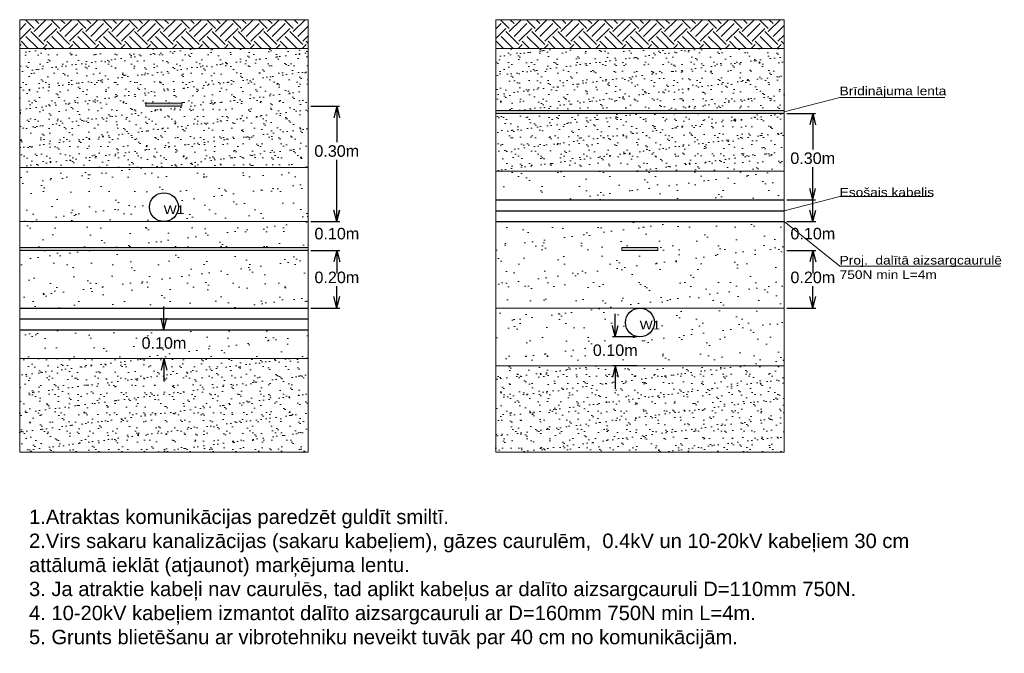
# Model space of a CAD drawing. Header units: metres. Extents: x 479801 to 960259, y 275948 to 557431.
# Tile 2 of 48: x 480611 to 480953, y 276711 to 276931. Entities that reach past the tile are written whole.
import ezdxf

# ---------------------------------------------------------------- set-up
doc = ezdxf.new("R2010")
doc.units = ezdxf.units.M
for name, pattern in [('ACRL', [0.2, 0, 0, -0.2]), ('ADTI_0', [2, 1, 1]), ('ELEK_VADP_ZSPR', [4.9, 2, -0.45, -0.45, 2])]:
    doc.linetypes.add(name, pattern=pattern)
doc.layers.get('0').update_dxf_attribs({"linetype": 'ADTI_0', "lineweight": 9})
doc.layers.get('Defpoints').update_dxf_attribs({"lineweight": 9})
doc.layers.add('ELEK_ACRL_####_####_#', color=56, linetype='ACRL', lineweight=9)
doc.layers.add('ELEK_VADP_ZSPR_####_I', color=1, linetype='ELEK_VADP_ZSPR', lineweight=9)
doc.styles.add('LATV', font='arial.ttf')
doc.styles.get("Standard").update_dxf_attribs({"font": 'wromlats.shx'})
doc.dimstyles.get("Standard").update_dxf_attribs({"dimtxt": 0.18, "dimasz": 0.18, "dimexe": 0.18, "dimexo": 0.0625, "dimgap": 0.09, "dimtad": 0, "dimtih": 1, "dimtoh": 1, "dimdec": 4, "dimzin": 0, "dimdsep": 46, "dimtxsty": 'Standard', "dimcen": 0.09, "dimadec": 0, "dimazin": 0, "dimtfac": 1, "dimtdec": 4, "dimtofl": 0, "dimtmove": 0, "dimatfit": 3, "dimfxl": 1, "dimtolj": 1, "dimtzin": 0, "dimarcsym": 0})

# ---------------------------------------------------------------- blocks, each defined once
blk = doc.blocks.new('TerminatorOpen_0.5')
at = {"color": 0, "linetype": 'ByBlock', "lineweight": -2}
for q in [(-1, 0.25), (-1, 0), (-1, -0.25)]:
    blk.add_line((0, 0), q, dxfattribs=at)
blk = doc.blocks.new('*D10223')
at = {"color": 0, "linetype": 'Continuous', "lineweight": -2}
for p, q in [((480712.3, 276850.52), (480722.34, 276850.52)), ((480721.34, 276846.52), (480721.34, 276844.19)), ((480721.34, 276834.52), (480721.34, 276838.11)), ((480712.3, 276830.52), (480722.34, 276830.52))]:
    blk.add_line(p, q, dxfattribs=at)
at = {"layer": 'Defpoints', "color": 0}
for p in [(480711.3, 276850.52), (480711.3, 276830.52), (480721.34, 276830.52)]:
    blk.add_point(p, dxfattribs=at)
at = {"color": 0, "lineweight": -2, "xscale": 4, "yscale": 4, "zscale": 4}
for p, rotation in [((480721.34, 276850.52), 90), ((480721.34, 276830.52), 270)]:
    blk.add_blockref('TerminatorOpen_0.5', p, dxfattribs=dict(at, rotation=rotation))
at = {"color": 0, "lineweight": 0, "insert": (480721.34, 276841.15), "char_height": 4, "attachment_point": 5, "style": 'LATV'}
blk.add_mtext('{\\fArial|b0|i0|c186|p39;0.20m}', dxfattribs=at)
blk = doc.blocks.new('*D10224')
at = {"color": 0, "linetype": 'Continuous', "lineweight": -2}
for p, q in [((480712.3, 276900.52), (480722.3, 276900.52)), ((480721.3, 276896.52), (480721.3, 276888.01)), ((480721.3, 276864.52), (480721.3, 276881.92)), ((480712.3, 276860.52), (480722.3, 276860.52))]:
    blk.add_line(p, q, dxfattribs=at)
at = {"layer": 'Defpoints', "color": 0}
for p in [(480711.3, 276900.52), (480711.3, 276860.52), (480721.3, 276860.52)]:
    blk.add_point(p, dxfattribs=at)
at = {"color": 0, "lineweight": -2, "xscale": 4, "yscale": 4, "zscale": 4}
for p, rotation in [((480721.3, 276900.52), 90), ((480721.3, 276860.52), 270)]:
    blk.add_blockref('TerminatorOpen_0.5', p, dxfattribs=dict(at, rotation=rotation))
at = {"color": 0, "lineweight": 0, "insert": (480721.3, 276884.97), "char_height": 4, "attachment_point": 5, "style": 'LATV'}
blk.add_mtext('{0.30m}', dxfattribs=at)
blk = doc.blocks.new('*D10225')
at = {"color": 0, "linetype": 'Continuous', "lineweight": -2}
for p, q in [((480877.29, 276850.52), (480887.34, 276850.52)), ((480886.34, 276846.52), (480886.34, 276844.19)), ((480886.34, 276834.52), (480886.34, 276838.11)), ((480877.29, 276830.52), (480887.34, 276830.52))]:
    blk.add_line(p, q, dxfattribs=at)
at = {"layer": 'Defpoints', "color": 0}
for p in [(480876.29, 276850.52), (480876.29, 276830.52), (480886.34, 276830.52)]:
    blk.add_point(p, dxfattribs=at)
at = {"color": 0, "lineweight": -2, "xscale": 4, "yscale": 4, "zscale": 4}
for p, rotation in [((480886.34, 276850.52), 90), ((480886.34, 276830.52), 270)]:
    blk.add_blockref('TerminatorOpen_0.5', p, dxfattribs=dict(at, rotation=rotation))
at = {"color": 0, "lineweight": 0, "insert": (480886.34, 276841.15), "char_height": 4, "attachment_point": 5, "style": 'LATV'}
blk.add_mtext('{\\fArial|b0|i0|c186|p39;0.20m}', dxfattribs=at)
blk = doc.blocks.new('*D10231')
at = {"color": 0, "linetype": 'Continuous', "lineweight": -2}
for p, q in [((480817.84, 276824.52), (480817.84, 276828.52)), ((480825.4, 276820.52), (480816.84, 276820.52)), ((480825.4, 276810.52), (480816.84, 276810.52)), ((480817.84, 276806.52), (480817.84, 276802.52))]:
    blk.add_line(p, q, dxfattribs=at)
at = {"layer": 'Defpoints', "color": 0}
for p in [(480826.4, 276820.52), (480817.84, 276810.52), (480826.4, 276810.52)]:
    blk.add_point(p, dxfattribs=at)
at = {"color": 0, "lineweight": -2, "xscale": 4, "yscale": 4, "zscale": 4}
for p, rotation in [((480817.84, 276820.52), 270), ((480817.84, 276810.52), 90)]:
    blk.add_blockref('TerminatorOpen_0.5', p, dxfattribs=dict(at, rotation=rotation))
at = {"color": 0, "lineweight": 0, "insert": (480817.84, 276815.9), "char_height": 4, "attachment_point": 5, "style": 'LATV'}
blk.add_mtext('0.10m', dxfattribs=at)
blk = doc.blocks.new('*D10232')
at = {"color": 0, "linetype": 'Continuous', "lineweight": -2}
for p, q in [((480661.4, 276827.02), (480661.4, 276831.02)), ((480660.5, 276823.02), (480660.4, 276823.02)), ((480660.5, 276813.02), (480660.4, 276813.02)), ((480661.4, 276809.02), (480661.4, 276805.02))]:
    blk.add_line(p, q, dxfattribs=at)
at = {"layer": 'Defpoints', "color": 0}
for p in [(480661.5, 276823.02), (480661.4, 276813.02), (480661.5, 276813.02)]:
    blk.add_point(p, dxfattribs=at)
at = {"color": 0, "lineweight": -2, "xscale": 4, "yscale": 4, "zscale": 4}
for p, rotation in [((480661.4, 276823.02), 270), ((480661.4, 276813.02), 90)]:
    blk.add_blockref('TerminatorOpen_0.5', p, dxfattribs=dict(at, rotation=rotation))
at = {"color": 0, "lineweight": 0, "insert": (480661.4, 276818.4), "char_height": 4, "attachment_point": 5, "style": 'LATV'}
blk.add_mtext('0.10m', dxfattribs=at)
blk = doc.blocks.new('*D10234')
at = {"color": 0, "linetype": 'Continuous', "lineweight": -2}
for p, q in [((480877.29, 276898.02), (480887.29, 276898.02)), ((480886.29, 276894.02), (480886.29, 276885.51)), ((480886.29, 276872.02), (480886.29, 276879.42)), ((480877.29, 276868.02), (480887.29, 276868.02))]:
    blk.add_line(p, q, dxfattribs=at)
at = {"layer": 'Defpoints', "color": 0}
for p in [(480876.29, 276898.02), (480876.29, 276868.02), (480886.29, 276868.02)]:
    blk.add_point(p, dxfattribs=at)
at = {"color": 0, "lineweight": -2, "xscale": 4, "yscale": 4, "zscale": 4}
for p, rotation in [((480886.29, 276898.02), 90), ((480886.29, 276868.02), 270)]:
    blk.add_blockref('TerminatorOpen_0.5', p, dxfattribs=dict(at, rotation=rotation))
at = {"color": 0, "lineweight": 0, "insert": (480886.29, 276882.47), "char_height": 4, "attachment_point": 5, "style": 'LATV'}
blk.add_mtext('{0.30m}', dxfattribs=at)
blk = doc.blocks.new('*D10241')
at = {"color": 0, "linetype": 'Continuous', "lineweight": -2}
for p, q in [((480721.34, 276864.52), (480721.34, 276868.52)), ((480712.3, 276860.52), (480722.34, 276860.52)), ((480712.3, 276850.52), (480722.34, 276850.52)), ((480721.34, 276846.52), (480721.34, 276842.52))]:
    blk.add_line(p, q, dxfattribs=at)
at = {"layer": 'Defpoints', "color": 0}
for p in [(480711.3, 276860.52), (480711.3, 276850.52), (480721.34, 276850.52)]:
    blk.add_point(p, dxfattribs=at)
at = {"color": 0, "lineweight": -2, "xscale": 4, "yscale": 4, "zscale": 4}
for p, rotation in [((480721.34, 276860.52), 270), ((480721.34, 276850.52), 90)]:
    blk.add_blockref('TerminatorOpen_0.5', p, dxfattribs=dict(at, rotation=rotation))
at = {"color": 0, "lineweight": 0, "insert": (480721.34, 276856.32), "char_height": 4, "attachment_point": 5, "style": 'LATV'}
blk.add_mtext('{\\fArial|b0|i0|c186|p39;0.10m}', dxfattribs=at)
blk = doc.blocks.new('*D10242')
at = {"color": 0, "linetype": 'Continuous', "lineweight": -2}
for p, q in [((480886.34, 276864.52), (480886.34, 276868.52)), ((480877.3, 276860.52), (480887.34, 276860.52)), ((480877.3, 276850.52), (480887.34, 276850.52)), ((480886.34, 276846.52), (480886.34, 276842.52))]:
    blk.add_line(p, q, dxfattribs=at)
at = {"layer": 'Defpoints', "color": 0}
for p in [(480876.3, 276860.52), (480876.3, 276850.52), (480886.34, 276850.52)]:
    blk.add_point(p, dxfattribs=at)
at = {"color": 0, "lineweight": -2, "xscale": 4, "yscale": 4, "zscale": 4}
for p, rotation in [((480886.34, 276860.52), 270), ((480886.34, 276850.52), 90)]:
    blk.add_blockref('TerminatorOpen_0.5', p, dxfattribs=dict(at, rotation=rotation))
at = {"color": 0, "lineweight": 0, "insert": (480886.34, 276856.32), "char_height": 4, "attachment_point": 5, "style": 'LATV'}
blk.add_mtext('{\\fArial|b0|i0|c186|p39;0.10m}', dxfattribs=at)

msp = doc.modelspace()

# ---------------------------------------------------------------- hatches: boundary and pattern name
at = {"linetype": 'Continuous', "true_color": 0x000000}
h = msp.add_hatch(dxfattribs=at)
h.set_pattern_fill('EARTH', color=18, angle=45)
h.set_pattern_definition([(45, (-3820.1877, -1886.991), (2e-15, 8.98025612), [6.35, -6.35]), (45, (-3821.8715, -1885.3074), (2e-15, 8.98025612), [6.35, -6.35]), (45, (-3823.555, -1883.6237), (2e-15, 8.98025612), [6.35, -6.35]), (135, (-3823.555, -1882.501), (-8.98025612, 9e-16), [6.35, -6.35]), (135, (-3821.8715, -1880.8173), (-8.98025612, 9e-16), [6.35, -6.35]), (135, (-3820.1877, -1879.1335), (-8.98025612, 9e-16), [6.35, -6.35])])
h.paths.add_polyline_path([(480611.39566, 276930.52237), (480611.39566, 276920.52237), (480711.39526, 276920.52237), (480711.39526, 276930.52237)])
h = msp.add_hatch(dxfattribs=at)
h.set_pattern_fill('EARTH', color=18, angle=45)
h.set_pattern_definition([(45, (-3790.1877, -1886.991), (2e-15, 8.98025612), [6.35, -6.35]), (45, (-3791.8715, -1885.3074), (2e-15, 8.98025612), [6.35, -6.35]), (45, (-3793.555, -1883.6237), (2e-15, 8.98025612), [6.35, -6.35]), (135, (-3793.555, -1882.501), (-8.98025612, 9e-16), [6.35, -6.35]), (135, (-3791.8715, -1880.8173), (-8.98025612, 9e-16), [6.35, -6.35]), (135, (-3790.1877, -1879.1335), (-8.98025612, 9e-16), [6.35, -6.35])])
h.paths.add_polyline_path([(480776.39524, 276930.52237), (480776.39524, 276920.52237), (480876.39484, 276920.52237), (480876.39484, 276930.52237)])
h = msp.add_hatch(dxfattribs=at)
h.set_pattern_fill('AR-SAND', color=18, scale=0.1)
h.set_pattern_definition([(37.5, (-3820.1877, -1880.9792), (-0.16000313, 4.894132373), [0, -3.8608, 0, -4.318, 0, -4.1275]), (7.5, (-3820.1877, -1880.979), (4.49523283, 7.168251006), [0, -2.0828, 0, -3.4798, 0, -1.3335]), (327.5, (-3823.312, -1880.9792), (7.909923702, 0.014371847), [0, -1.27, 0, -4.572, 0, -5.969]), (317.5, (-3823.312, -1880.979), (7.635564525, 2.22929323), [0, -0.635, 0, -2.9972, 0, -3.429])])
h.paths.add_polyline_path([(480711.39526, 276879.27237), (480711.39526, 276920.52237), (480611.39566, 276920.52237), (480611.39566, 276879.27237)])
h.paths.add_polyline_path([(480655.14546, 276900.52237), (480655.14546, 276901.52237), (480667.64546, 276901.52237), (480667.64546, 276900.52237)], flags=16)
h.paths.add_polyline_path([(480611.39566, 276780.52237), (480711.39526, 276780.52237), (480711.39526, 276813.02262), (480611.39566, 276813.02262)])
h = msp.add_hatch(dxfattribs=at)
h.set_pattern_fill('AR-SAND', color=18, scale=0.1)
h.set_pattern_definition([(37.5, (-3790.1877, -1886.9912), (-0.16000313, 4.894132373), [0, -3.8608, 0, -4.318, 0, -4.1275]), (7.5, (-3790.1877, -1886.991), (4.49523283, 7.168251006), [0, -2.0828, 0, -3.4798, 0, -1.3335]), (327.5, (-3793.312, -1886.9912), (7.909923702, 0.014371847), [0, -1.27, 0, -4.572, 0, -5.969]), (317.5, (-3793.312, -1886.991), (7.635564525, 2.22929323), [0, -0.635, 0, -2.9972, 0, -3.429])])
h.paths.add_polyline_path([(480876.39484, 276899.02237), (480876.39484, 276920.52237), (480776.39524, 276920.52237), (480776.39524, 276899.02237)])
h.paths.add_polyline_path([(480776.39524, 276878.02237), (480876.39484, 276878.02237), (480876.39484, 276898.02237), (480776.39524, 276898.02237)])
h.paths.add_polyline_path([(480776.39524, 276780.52237), (480876.39484, 276780.52237), (480876.39484, 276810.52237), (480776.39524, 276810.52237)])
at = {"linetype": 'Continuous', "true_color": 0x636466}
h = msp.add_hatch(color=251, dxfattribs=at)
h.dxf.hatch_style = 1
h.paths.add_polyline_path([(480655.14546, 276900.52237), (480655.14546, 276901.52237), (480667.64546, 276901.52237), (480667.64546, 276900.52237)])
h = msp.add_hatch(color=251, dxfattribs=at)
h.dxf.hatch_style = 1
h.paths.add_polyline_path([(480876.39484, 276898.02237), (480876.39484, 276899.02237), (480776.39524, 276899.02237), (480776.39524, 276898.02237)])
at = {"linetype": 'Continuous', "true_color": 0x000000}
h = msp.add_hatch(dxfattribs=at)
h.set_pattern_fill('AR-SAND', color=18, scale=0.2)
h.set_pattern_definition([(37.5, (-3820.188, -1886.991), (-0.32000626, 9.78826475), [0, -7.7216, 0, -8.636, 0, -8.255]), (7.5, (-3820.188, -1886.991), (8.99046566, 14.336502), [0, -4.1656, 0, -6.9596, 0, -2.667]), (327.5, (-3826.436, -1886.991), (15.8198474, 0.0287437), [0, -2.54, 0, -9.144, 0, -11.938]), (317.5, (-3826.436, -1886.991), (15.27112905, 4.45858647), [0, -1.27, 0, -5.9944, 0, -6.858])])
h.paths.add_polyline_path([(480711.39526, 276879.27237), (480611.39566, 276879.27237), (480611.39566, 276860.52237), (480661.39546, 276860.52237, -0.414213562), (480656.39546, 276865.52237, -1), (480666.39546, 276865.52237, -0.414213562), (480661.39546, 276860.52237), (480711.39526, 276860.52237)])
h.paths.add_polyline_path([(480711.39526, 276860.52237), (480661.39546, 276860.52237), (480611.39566, 276860.52237), (480611.39566, 276851.52262), (480711.39526, 276851.52262)])
h.paths.add_polyline_path([(480711.39526, 276850.52262), (480611.39566, 276850.52262), (480611.39566, 276830.52262), (480711.39526, 276830.52262)])
h.paths.add_polyline_path([(480711.39526, 276823.02262), (480611.39566, 276823.02262), (480611.39566, 276813.02262), (480711.39526, 276813.02262)])
h = msp.add_hatch(dxfattribs=at)
h.set_pattern_fill('AR-SAND', color=18, scale=0.2)
h.set_pattern_definition([(37.5, (-3790.188, -1886.991), (-0.32000626, 9.78826475), [0, -7.7216, 0, -8.636, 0, -8.255]), (7.5, (-3790.188, -1886.991), (8.99046566, 14.336502), [0, -4.1656, 0, -6.9596, 0, -2.667]), (327.5, (-3796.436, -1886.991), (15.8198474, 0.0287437), [0, -2.54, 0, -9.144, 0, -11.938]), (317.5, (-3796.436, -1886.991), (15.27112905, 4.45858647), [0, -1.27, 0, -5.9944, 0, -6.858])])
h.paths.add_polyline_path([(480876.39484, 276878.02237), (480776.39524, 276878.02237), (480776.39524, 276868.02237), (480876.39484, 276868.02237)])
h.paths.add_polyline_path([(480876.39484, 276860.52237), (480776.39524, 276860.52237), (480776.39524, 276830.52237), (480876.39484, 276830.52237)])
h.paths.add_polyline_path([(480820.14504, 276850.52237), (480820.14504, 276851.52237), (480832.64504, 276851.52237), (480832.64504, 276850.52237)], flags=16)
h.paths.add_polyline_path([(480876.39484, 276830.52237), (480826.39504, 276830.52237, -0.414213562), (480831.39504, 276825.52237, -1), (480821.39504, 276825.52237, -0.414213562), (480826.39504, 276830.52237), (480776.39524, 276830.52237), (480776.39524, 276810.52237), (480876.39484, 276810.52237)])
at = {"linetype": 'Continuous', "true_color": 0x636466}
h = msp.add_hatch(color=251, dxfattribs=at)
h.dxf.hatch_style = 1
h.paths.add_polyline_path([(480711.39526, 276851.52262), (480611.39566, 276851.52262), (480611.39566, 276850.52262), (480711.39526, 276850.52262)])
h = msp.add_hatch(color=251, dxfattribs=at)
h.dxf.hatch_style = 1
h.paths.add_polyline_path([(480820.14504, 276850.52237), (480820.14504, 276851.52237), (480832.64504, 276851.52237), (480832.64504, 276850.52237)])

# ---------------------------------------------------------------- linework, layer by layer
at = {"color": 18, "linetype": 'Continuous', "true_color": 0x000000}
for p, q in [((480611.39566, 276930.52237), (480711.39526, 276930.52237)), ((480611.39566, 276930.52237), (480611.39566, 276780.52237)), ((480611.39566, 276860.52237), (480611.39566, 276930.52237)), ((480711.39526, 276930.52237), (480711.39526, 276780.52237)), ((480776.39524, 276930.52237), (480776.39524, 276780.52237)), ((480776.39524, 276930.52237), (480876.39484, 276930.52237)), ((480876.39484, 276930.52237), (480876.39484, 276780.52237)), ((480611.39566, 276920.52237), (480711.39526, 276920.52237)), ((480776.39524, 276920.52237), (480876.39484, 276920.52237)), ((480655.14546, 276900.52237), (480655.14546, 276901.52237)), ((480655.14546, 276901.52237), (480667.64546, 276901.52237)), ((480655.14546, 276900.52237), (480667.64546, 276900.52237)), ((480667.64546, 276900.52237), (480667.64546, 276901.52237)), ((480776.39484, 276899.02237), (480876.39484, 276899.02237)), ((480776.39484, 276898.02237), (480876.39484, 276898.02237)), ((480876.39484, 276884.51037), (480876.39484, 276894.51037)), ((480611.39566, 276879.27237), (480711.39526, 276879.27237)), ((480776.39524, 276878.02237), (480876.39484, 276878.02237)), ((480611.39566, 276860.52237), (480711.39526, 276860.52237)), ((480611.39566, 276856.77238), (480611.39566, 276826.77238)), ((480611.39526, 276851.52262), (480711.39526, 276851.52262)), ((480820.14504, 276850.52237), (480820.14504, 276851.52237)), ((480820.14504, 276851.52237), (480832.64504, 276851.52237)), ((480832.64504, 276850.52237), (480832.64504, 276851.52237)), ((480611.39566, 276850.52262), (480711.39566, 276850.52262)), ((480820.14504, 276850.52237), (480832.64504, 276850.52237)), ((480776.39524, 276830.52237), (480876.39484, 276830.52237)), ((480611.39566, 276813.02262), (480711.39526, 276813.02262)), ((480776.39524, 276810.52237), (480876.39484, 276810.52237)), ((480611.39566, 276780.52237), (480711.39526, 276780.52237)), ((480776.39524, 276780.52237), (480876.39484, 276780.52237))]:
    msp.add_line(p, q, dxfattribs=at)
at = {"color": 18, "linetype": 'Continuous', "lineweight": 0, "true_color": 0x000000}
for p, q in [((480895.63501, 276903.50734), (480876.39484, 276898.55708)), ((480895.63501, 276903.50734), (480932.05786, 276903.50734)), ((480895.63501, 276869.22264), (480876.39484, 276864.27237)), ((480895.63501, 276869.22264), (480927.81956, 276869.22264)), ((480876.39484, 276860.52237), (480895.63501, 276845.11657)), ((480895.63501, 276845.11657), (480951.37011, 276845.11657))]:
    msp.add_line(p, q, dxfattribs=at)
at = {"color": 4, "linetype": 'Continuous', "lineweight": 30}
for centre in [(480661.39546, 276865.52237), (480826.39504, 276825.52237)]:
    msp.add_circle(centre, 5, dxfattribs=at)
at = {"layer": 'ELEK_ACRL_####_####_#', "linetype": 'Continuous', "lineweight": 30}
for p, q in [((480776.39524, 276868.02237), (480876.39484, 276868.02237)), ((480776.39524, 276860.52237), (480876.39484, 276860.52237)), ((480611.39566, 276830.52262), (480711.39526, 276830.52262)), ((480611.39566, 276823.02262), (480711.39526, 276823.02262))]:
    msp.add_line(p, q, dxfattribs=at)
at = {"layer": 'ELEK_VADP_ZSPR_####_I', "linetype": 'Continuous', "lineweight": 30}
for p, q in [((480776.39524, 276864.27237), (480876.39484, 276864.27237)), ((480611.39566, 276826.77262), (480711.39526, 276826.77262))]:
    msp.add_line(p, q, dxfattribs=at)

# ---------------------------------------------------------------- texts
at = {"color": 18, "linetype": 'Continuous', "lineweight": 0, "true_color": 0x000000, "char_height": 3, "attachment_point": 7, "line_spacing_factor": 0.72, "style": 'LATV'}
for s, insert in [('{\\fArial|b0|i0|c186|p39;\\W1.1336;Brīdinājuma lenta}', (480895.63501, 276903.42388)), ('{\\W1.1336;Esošais kabelis}', (480895.63501, 276869.13918))]:
    msp.add_mtext(s, dxfattribs=dict(at, insert=insert))
at = {"color": 230, "linetype": 'Continuous', "lineweight": 0, "char_height": 3, "attachment_point": 7, "rotation": 0.0880209, "line_spacing_factor": 0.72, "style": 'LATV'}
for insert in [(480661.32117, 276863.10997), (480826.32074, 276823.10997)]:
    msp.add_mtext('\\pxqc;{\\W1.1336;W1}', dxfattribs=dict(at, insert=insert))
at = {"color": 18, "linetype": 'Continuous', "lineweight": 0, "true_color": 0x000000, "insert": (480895.63501, 276840.58226), "char_height": 3, "width": 83.259588, "attachment_point": 7, "line_spacing_factor": 0.72, "style": 'LATV'}
msp.add_mtext('\\pxsm1;{\\W1.1336;Proj.  dalītā aizsargcaurulē\\P750N min L=4m}', dxfattribs=at)
at = {"linetype": 'Continuous', "lineweight": 0, "insert": (480614.62854, 276712.47922), "char_height": 5, "width": 307.9367444, "attachment_point": 7, "line_spacing_factor": 0.72, "style": 'LATV'}
msp.add_mtext('\\pxsm1;{\\C18;\\c0;1.Atraktas komunikācijas paredzēt guldīt smiltī.\\P2.Virs sakaru kanalizācijas (sakaru kabeļiem), gāzes caurulēm,  0.4kV un 10-20kV kabeļiem 30 cm attālumā ieklāt (atjaunot) marķējuma lentu.\\P3. Ja atraktie kabeļi nav caurulēs, tad aplikt kabeļus ar dalīto aizsargcauruli D=110mm 750N.\\P4. 10-20kV kabeļiem izmantot dalīto aizsargcauruli ar D=160mm 750N min L=4m.\\P5. Grunts blietēšanu ar vibrotehniku neveikt tuvāk par 40 cm no komunikācijām.}', dxfattribs=at)

# ---------------------------------------------------------------- dimensions: what is measured, and where the dimension line sits
at = {"color": 18, "linetype": 'Continuous', "lineweight": 0, "true_color": 0x000000}
for base, p1, p2, text, picture, middle in [((480721.29526, 276860.52237), (480711.29526, 276900.52237), (480711.29526, 276860.52237), '{0.30m}', '*D10224', (480721.29526, 276884.96846)), ((480886.29484, 276868.02237), (480876.29484, 276898.02237), (480876.29484, 276868.02237), '{0.30m}', '*D10234', (480886.29484, 276882.46846)), ((480721.34251, 276850.52262), (480711.29566, 276860.52237), (480711.29566, 276850.52262), '{\\fArial|b0|i0|c186|p39;0.10m}', '*D10241', (480721.34251, 276856.31651)), ((480886.34209, 276850.52262), (480876.29524, 276860.52237), (480876.29524, 276850.52262), '{\\fArial|b0|i0|c186|p39;0.10m}', '*D10242', (480886.34209, 276856.31651)), ((480721.34211, 276830.52262), (480711.29526, 276850.52262), (480711.29526, 276830.52262), '{\\fArial|b0|i0|c186|p39;0.20m}', '*D10223', (480721.34211, 276841.1527)), ((480886.34169, 276830.52237), (480876.29484, 276850.52237), (480876.29484, 276830.52237), '{\\fArial|b0|i0|c186|p39;0.20m}', '*D10225', (480886.34169, 276841.15245)), ((480661.39546, 276813.02262), (480661.49546, 276823.02262), (480661.49546, 276813.02262), '0.10m', '*D10232', (480661.39546, 276818.40213)), ((480817.84379, 276810.52237), (480826.39505, 276820.52237), (480826.39505, 276810.52237), '0.10m', '*D10231', (480817.84379, 276815.90188))]:
    dim = msp.add_linear_dim(base=base, p1=p1, p2=p2, angle=270, text=text, dimstyle='Standard', override={"dimtxt": 4, "dimasz": 4, "dimexe": 1, "dimexo": 1, "dimgap": 1, "dimzin": 11, "dimtxsty": 'LATV', "dimblk": 'TerminatorOpen_0.5', "dimadec": 4, "dimazin": 3, "dimatfit": 1, "dimldrblk": 'TerminatorOpen_0.5', "dimtfill": 0, "dimtolj": 0, "dimtzin": 11}, dxfattribs=at)
    dim.commit()
    dim.dimension.update_dxf_attribs({"geometry": picture, "text_midpoint": middle, "dimtype": 161})

doc.saveas('drawing.dxf')
